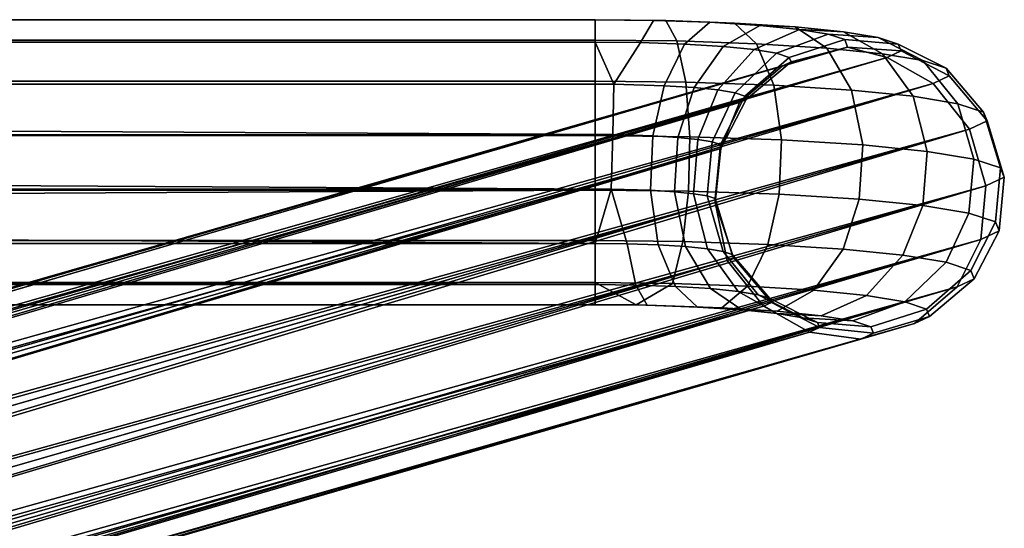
# Model space of a CAD drawing. Header units: millimetres. Extents: x 121 to 706, y -562 to 22.
# Tile 171 of 172: x 602 to 643, y -42 to -20. Entities that reach past the tile are written whole.
import ezdxf

# ---------------------------------------------------------------- set-up
doc = ezdxf.new("R2010")
doc.units = ezdxf.units.MM
doc.header["$MEASUREMENT"] = 0
doc.layers.add('operak', color=7, linetype='Continuous', true_color=0x000000)
doc.layers.add('Výchozí', color=7, linetype='Continuous', true_color=0x000000)

msp = doc.modelspace()

# ---------------------------------------------------------------- meshes
at = {"layer": 'operak'}
mesh = msp.add_polyface(dxfattribs=at)
corners = [(594.577, -41.844, 647.77), (595.195, -42.073, 648.715), (586.187, -44.324, 601.815), (602.419, -47.086, 648.715), (595.195, -42.073, 648.715), (597.461, -42.894, 652.363), (588.34, -38.992, 642.838), (592.296, -40.993, 644.403), (590.144, -40.129, 641.778), (591.789, -40.26, 647.668), (594.577, -41.844, 647.77), (594.214, -41.366, 649.428), (595.195, -42.073, 648.715), (589.921, -39.459, 648.305), (591.273, -39.905, 650.524), (592.249, -40.279, 650.313), (588.08, -39.125, 648.443), (589.35, -39.519, 650.583), (602.55, -43.328, 671.951), (604.551, -44.349, 671.322), (602.083, -43.642, 666.094), (600.166, -42.667, 666.964), (597.17, -41.786, 661.04), (599.198, -42.756, 660.421), (594.306, -40.898, 655.723), (596.313, -41.823, 655.118), (600.56, -42.787, 672.083), (605.665, -44.096, 683.1), (598.159, -42.14, 667.094), (595.168, -41.293, 661.164), (592.329, -40.449, 655.824), (598.619, -42.756, 671.887), (603.782, -44.054, 682.898), (596.209, -42.124, 666.898), (593.222, -41.308, 660.945), (590.412, -40.508, 655.577), (596.755, -43.262, 671.504), (601.97, -44.551, 682.517), (594.355, -42.65, 666.548), (591.361, -41.861, 660.535), (588.585, -41.104, 655.136), (592.607, -43.742, 666.149), (594.996, -44.335, 671.077), (589.615, -42.981, 660.087), (602.607, -44.623, 661.848), (600.422, -43.905, 657.658), (597.461, -42.894, 652.363), (595.195, -42.073, 648.715), (594.214, -41.366, 649.428), (603.487, -44.531, 665.74), (592.249, -40.279, 650.313), (591.273, -39.905, 650.524), (591.789, -40.26, 647.668), (589.35, -39.519, 650.583), (607.588, -44.649, 682.982), (590.716, -45.358, 665.279)]
mesh.append_faces([[corners[k] for k in face] for face in [(0, 1, 2, 2), (3, 4, 5, 5), (6, 7, 8, 8), (9, 10, 7, 7), (11, 12, 10, 10), (7, 6, 9, 9), (11, 10, 9, 9), (13, 14, 15, 9), (16, 17, 14, 13), (18, 19, 20, 21), (22, 21, 23, 23), (24, 22, 25, 25), (26, 27, 18, 18), (28, 26, 21, 21), (29, 28, 22, 22), (30, 29, 24, 24), (31, 32, 26, 26), (33, 31, 28, 28), (34, 33, 29, 29), (35, 34, 30, 30), (36, 37, 31, 31), (38, 36, 33, 33), (39, 38, 34, 34), (40, 39, 35, 35), (41, 42, 38, 38), (43, 41, 39, 39), (44, 45, 23, 23), (46, 47, 48, 48), (25, 45, 46, 46), (19, 49, 20, 20), (48, 25, 46, 46), (23, 20, 44, 44), (25, 23, 45, 45), (25, 50, 24, 24), (24, 51, 30, 30), (25, 52, 50, 50), (48, 52, 25, 25), (35, 30, 53, 53), (13, 9, 6, 6), (21, 20, 23, 23), (22, 23, 25, 25), (27, 54, 18, 18), (26, 18, 21, 21), (28, 21, 22, 22), (29, 22, 24, 24), (32, 27, 26, 26), (31, 26, 28, 28), (33, 28, 29, 29), (34, 29, 30, 30), (37, 32, 31, 31), (36, 31, 33, 33), (38, 33, 34, 34), (39, 34, 35, 35), (42, 36, 38, 38), (41, 38, 39, 39), (55, 41, 43, 43), (50, 51, 24, 24), (51, 53, 30, 30)]])
at = {"layer": 'Výchozí'}
mesh = msp.add_polyface(dxfattribs=at)
corners = [(238.09, -25.984, -3.309), (240.243, -27.731, -3.301), (242.092, -25.227, -3.309), (243.705, -32.26, -8.053), (243.705, -31.425, -5.966), (240.851, -31.656, -5.964), (241.021, -32.475, -8.05), (243.705, -29.725, -4.224), (240.557, -29.975, -4.224), (243.705, -27.474, -3.301), (241.186, -27.519, -15.088), (238.101, -26.025, -15.096), (242.128, -25.268, -15.096), (243.705, -21.396, -5.844), (243.705, -20.473, -8.095), (240.235, -20.706, -8.095), (240.359, -21.621, -5.844), (243.705, -23.138, -4.144), (240.592, -23.347, -4.144), (240.236, -20.714, -10.344), (243.705, -20.481, -10.344), (243.705, -21.316, -12.431), (240.348, -21.542, -12.431), (243.705, -23.015, -14.173), (240.576, -23.226, -14.173), (240.537, -29.854, -14.253), (243.705, -29.603, -14.253), (240.845, -31.577, -12.553), (243.705, -31.345, -12.553), (243.705, -32.268, -10.302), (240.929, -32.51, -10.298), (243.705, -32.26, -8.053), (241.021, -32.475, -8.05), (625.877, -32.26, -8.053), (625.877, -31.425, -5.966), (243.705, -31.425, -5.966), (243.705, -32.26, -8.053), (243.705, -27.474, -3.301), (243.705, -29.725, -4.224), (625.877, -29.725, -4.224), (243.705, -23.138, -4.144), (242.092, -25.227, -3.309), (626.603, -25.225, -3.308), (625.877, -21.396, -5.844), (625.877, -20.473, -8.095), (243.705, -20.473, -8.095), (243.705, -21.396, -5.844), (626.64, -23.138, -4.143), (626.537, -27.474, -3.301), (625.877, -20.481, -10.344), (625.877, -21.316, -12.431), (243.705, -21.316, -12.431), (243.705, -20.481, -10.344), (625.877, -23.015, -14.173), (625.877, -25.267, -15.096), (242.128, -25.268, -15.096), (243.705, -23.015, -14.173), (243.705, -29.603, -14.253), (241.186, -27.519, -15.088), (625.877, -27.515, -15.088), (243.705, -32.268, -10.302), (243.705, -31.345, -12.553), (625.877, -31.345, -12.553), (627.564, -32.268, -10.298), (625.877, -32.26, -8.053), (243.705, -32.26, -8.053), (625.877, -29.603, -14.253), (513.885, -66.371, 363.199), (514.193, -64.33, 362.253), (514.386, -66.143, 360.74), (514.704, -63.302, 364.186), (514.345, -65.682, 365.289), (514.077, -69, 361.694), (513.654, -69.139, 363.907), (514.143, -68.061, 365.91), (513.754, -70.518, 362.819), (513.754, -70.518, 365.003), (514.075, -70.518, 366.119), (514.631, -70.518, 367.194), (513.754, -70.518, 362.819), (514.077, -69, 361.694), (513.754, -475.223, 362.819), (513.754, -70.518, 365.003), (513.654, -69.139, 363.907), (513.754, -475.223, 365.003), (514.855, -64.021, 359.303)]
mesh.append_faces([[corners[k] for k in face] for face in [(0, 1, 2, 2), (3, 4, 5, 6), (4, 7, 8, 5), (2, 1, 9, 9), (7, 9, 1, 8), (10, 11, 12, 12), (13, 14, 15, 16), (17, 13, 16, 18), (19, 20, 21, 22), (22, 21, 23, 24), (20, 19, 15, 14), (25, 10, 26, 26), (27, 28, 29, 30), (29, 31, 32, 30), (25, 26, 28, 27), (33, 34, 35, 36), (37, 38, 39, 39), (34, 39, 38, 35), (40, 41, 42, 42), (43, 44, 45, 46), (47, 43, 46, 40), (41, 37, 48, 48), (49, 50, 51, 52), (53, 54, 55, 56), (50, 53, 56, 51), (57, 58, 59, 59), (60, 61, 62, 62), (63, 64, 65, 60), (66, 62, 61, 57), (54, 59, 58, 55), (44, 49, 52, 45), (67, 68, 69, 69), (70, 68, 67, 71), (69, 72, 73, 67), (67, 73, 74, 71), (73, 72, 75, 75), (74, 73, 76, 76), (74, 77, 78, 78), (74, 76, 77, 77), (79, 80, 81, 81), (82, 83, 84, 84), (0, 2, 18, 18), (18, 2, 17, 17), (11, 24, 12, 12), (24, 23, 12, 12), (68, 85, 69, 69)]])
mesh = msp.add_polyface(dxfattribs=at)
corners = [(628.019, -32.283, -7.805), (630.101, -32.355, -7.044), (629.193, -31.499, -5.174), (627.558, -31.443, -5.771), (627.196, -29.74, -4.071), (628.478, -29.784, -3.603), (626.537, -27.474, -3.301), (628.157, -27.525, -2.756), (626.603, -25.225, -3.308), (628.256, -25.278, -2.74), (628.721, -23.201, -3.464), (626.64, -23.138, -4.143), (627.746, -21.416, -5.627), (629.563, -21.479, -4.963), (628.282, -20.499, -7.816), (630.62, -20.579, -6.962), (631.635, -20.61, -8.968), (628.797, -20.512, -10.005), (629.069, -31.379, -12.183), (632.173, -31.486, -11.049), (631.117, -32.385, -9.05), (627.564, -32.268, -10.298), (630.101, -32.355, -7.044), (628.019, -32.283, -7.805), (630.64, -31.59, -4.208), (629.613, -29.855, -2.845), (629.151, -27.587, -2.093), (629.293, -25.343, -2.048), (629.962, -23.279, -2.636), (631.171, -21.579, -3.89), (630.514, -29.946, -1.873), (629.94, -27.667, -1.241), (630.117, -25.427, -1.159), (630.947, -23.379, -1.573), (630.511, -27.762, -0.231), (630.713, -25.526, -0.105), (625.877, -32.26, -8.053), (625.877, -31.425, -5.966), (625.877, -29.725, -4.224), (625.877, -20.473, -8.095), (625.877, -21.396, -5.844), (625.877, -20.481, -10.344), (629.257, -21.352, -12.039), (629.619, -23.056, -13.738), (625.877, -23.015, -14.173), (625.877, -21.316, -12.431), (625.877, -25.267, -15.096), (629.783, -25.31, -14.643), (629.732, -27.557, -14.641), (625.877, -27.515, -15.088), (629.496, -29.642, -13.833), (625.877, -31.345, -12.553), (625.877, -29.603, -14.253), (632.83, -32.318, 3.553), (634.734, -33.397, 4.071), (519.894, -65.809, 353.915), (633.606, -22.388, 4.737), (631.841, -23.903, 4.021), (518.767, -55.9, 354.478), (637.95, -22.031, 6.183), (636.316, -21.606, 3.984), (523.056, -54.633, 355.992), (525.049, -55.305, 356.577), (639.853, -23.11, 6.701), (520.82, -54.789, 355.25), (642.026, -27.341, 7.011), (641.351, -25.003, 7.011), (527.936, -58.995, 357.17), (641.819, -29.563, 6.735), (528.15, -61.341, 357.019), (639.077, -33.04, 5.517), (640.842, -31.525, 6.234), (526.176, -65.215, 356.014), (636.863, -33.679, 4.737), (521.887, -66.482, 354.5), (634.734, -33.397, 4.071), (524.123, -66.326, 355.242), (527.564, -63.409, 356.635), (526.814, -56.812, 357.01), (625.877, -32.26, -8.053)]
mesh.append_faces([[corners[k] for k in face] for face in [(0, 1, 2, 3), (4, 3, 2, 5), (6, 4, 5, 7), (8, 6, 7, 9), (8, 9, 10, 11), (12, 11, 10, 13), (14, 12, 13, 15), (14, 15, 16, 17), (18, 19, 20, 21), (22, 23, 20, 20), (2, 24, 25, 5), (7, 5, 25, 26), (9, 7, 26, 27), (9, 27, 28, 10), (13, 10, 28, 29), (26, 25, 30, 31), (26, 31, 32, 27), (28, 27, 32, 33), (32, 31, 34, 35), (36, 0, 3, 37), (3, 4, 38, 37), (12, 14, 39, 40), (40, 11, 12, 12), (39, 14, 17, 41), (42, 43, 44, 45), (46, 47, 48, 49), (43, 47, 46, 44), (50, 18, 51, 52), (48, 50, 52, 49), (45, 41, 17, 42), (53, 54, 55, 55), (56, 57, 58, 58), (59, 60, 61, 61), (59, 62, 63, 63), (60, 56, 64, 64), (65, 66, 67, 67), (68, 65, 69, 69), (70, 71, 72, 72), (73, 74, 75, 75), (73, 70, 76, 76), (71, 68, 77, 77), (66, 63, 78, 78), (23, 21, 20, 20), (38, 4, 6, 6), (79, 21, 23, 23), (51, 18, 21, 21)]])
mesh = msp.add_polyface(dxfattribs=at)
corners = [(628.797, -20.512, -10.005), (631.635, -20.61, -8.968), (632.543, -21.465, -10.839), (629.257, -21.352, -12.039), (629.619, -23.056, -13.738), (633.258, -23.181, -12.41), (629.783, -25.31, -14.643), (633.579, -25.44, -13.256), (633.48, -27.686, -13.272), (629.732, -27.557, -14.641), (630.62, -20.579, -6.962), (629.563, -21.479, -4.963), (631.171, -21.579, -3.89), (632.688, -20.708, -5.582), (634.146, -20.767, -7.292), (635.45, -21.647, -8.899), (636.477, -23.382, -10.262), (636.939, -25.65, -11.015), (636.797, -27.893, -11.059), (629.962, -23.279, -2.636), (630.947, -23.379, -1.573), (632.447, -21.708, -2.513), (634.33, -20.875, -3.81), (636.139, -20.969, -5.141), (637.757, -21.881, -6.408), (639.031, -23.641, -7.504), (639.605, -25.92, -8.136), (630.117, -25.427, -1.159), (630.713, -25.526, -0.105), (631.659, -23.497, -0.313), (633.37, -21.862, -0.88), (635.517, -21.072, -1.709), (637.582, -21.208, -2.59), (639.427, -22.158, -3.455), (640.88, -23.948, -4.234), (641.534, -26.24, -4.725), (630.511, -27.762, -0.231), (630.839, -27.869, 0.916), (631.054, -25.638, 1.091), (632.068, -23.631, 1.117), (633.9, -22.035, 0.974), (636.199, -21.295, 0.676), (638.409, -21.479, 0.305), (640.385, -22.472, -0.104), (641.94, -24.296, -0.524), (642.641, -26.603, -0.852), (630.839, -28.035, 2.684), (631.076, -25.804, 2.871), (632.125, -23.77, 2.603), (633.974, -22.216, 2.899), (636.316, -21.606, 3.984), (638.525, -21.762, 3.313), (640.519, -22.799, 3.378), (642.089, -24.657, 3.332), (642.796, -26.981, 3.172), (633.606, -22.388, 4.737), (631.841, -23.903, 4.021), (639.853, -23.11, 6.701), (641.351, -25.003, 7.011), (642.026, -27.341, 7.011), (637.95, -22.031, 6.183)]
mesh.append_faces([[corners[k] for k in face] for face in [(0, 1, 2, 3), (4, 3, 2, 5), (6, 4, 5, 7), (6, 7, 8, 9), (10, 11, 12, 13), (1, 10, 13, 14), (1, 14, 15, 2), (5, 2, 15, 16), (7, 5, 16, 17), (8, 7, 17, 18), (12, 19, 20, 21), (12, 21, 22, 13), (13, 22, 23, 14), (14, 23, 24, 15), (15, 24, 25, 16), (17, 16, 25, 26), (27, 28, 29, 20), (21, 20, 29, 30), (21, 30, 31, 22), (22, 31, 32, 23), (23, 32, 33, 24), (24, 33, 34, 25), (26, 25, 34, 35), (28, 36, 37, 38), (29, 28, 38, 39), (30, 29, 39, 40), (30, 40, 41, 31), (32, 31, 41, 42), (32, 42, 43, 33), (34, 33, 43, 44), (35, 34, 44, 45), (37, 46, 47, 38), (38, 47, 48, 39), (39, 48, 49, 40), (40, 49, 50, 41), (41, 50, 51, 42), (43, 42, 51, 52), (44, 43, 52, 53), (44, 53, 54, 45), (50, 49, 55, 55), (56, 55, 49, 48), (52, 57, 58, 53), (53, 58, 59, 54), (57, 52, 51, 60), (48, 47, 56, 56), (51, 50, 60, 60)]])
mesh = msp.add_polyface(dxfattribs=at)
corners = [(519.894, -65.809, 353.915), (634.734, -33.397, 4.071), (520.699, -66.289, 354.696), (631.332, -30.426, 3.244), (632.83, -32.318, 3.553), (518.128, -64.303, 353.482), (630.839, -28.035, 2.684), (517.007, -62.12, 353.322), (517.138, -63.368, 354.362), (516.319, -61.077, 354.803), (516.793, -59.774, 353.473), (631.076, -25.804, 2.871), (631.841, -23.903, 4.021), (517.378, -57.706, 353.857), (516.566, -58.839, 354.948), (517.971, -56.747, 354.14), (633.606, -22.388, 4.737), (519.736, -55.232, 354.856), (520.82, -54.789, 355.25), (518.767, -55.9, 354.478), (637.95, -22.031, 6.183), (523.056, -54.633, 355.992), (524.079, -54.874, 356.302), (639.853, -23.11, 6.701), (525.049, -55.305, 356.577), (525.983, -55.954, 356.82), (642.026, -27.341, 7.011), (527.936, -58.995, 357.17), (527.69, -60.328, 358.565), (641.819, -29.563, 6.735), (528.15, -61.341, 357.019), (527.587, -62.516, 357.963), (640.842, -31.525, 6.234), (526.707, -64.448, 357.16), (526.176, -65.215, 356.014), (634.734, -33.397, 4.071), (521.887, -66.482, 354.5), (520.699, -66.289, 354.696), (636.863, -33.679, 4.737), (522.831, -66.569, 355.355), (639.077, -33.04, 5.517), (525.011, -65.94, 356.236), (524.123, -66.326, 355.242), (527.564, -63.409, 356.635), (641.351, -25.003, 7.011), (526.814, -56.812, 357.01), (527.045, -57.98, 358.482), (527.045, -57.98, 358.482), (526.133, -59.041, 361.277), (526.769, -61.609, 361.392), (527.69, -60.328, 358.565), (526.837, -63.577, 360.268), (527.587, -62.516, 357.963), (527.936, -58.995, 357.17), (526.707, -64.448, 357.16), (527.564, -63.409, 356.635), (528.15, -61.341, 357.019), (243.705, -27.474, -3.301), (625.877, -29.725, -4.224), (626.537, -27.474, -3.301), (243.705, -23.138, -4.144), (626.603, -25.225, -3.308), (626.64, -23.138, -4.143), (242.092, -25.227, -3.309), (243.705, -29.603, -14.253), (625.877, -27.515, -15.088), (625.877, -29.603, -14.253), (243.705, -32.268, -10.302), (625.877, -31.345, -12.553), (627.564, -32.268, -10.298), (518.743, -65.226, 354.343), (636.316, -21.606, 3.984), (521.95, -54.593, 355.636)]
mesh.append_faces([[corners[k] for k in face] for face in [(0, 1, 2, 2), (3, 4, 5, 5), (6, 3, 7, 7), (3, 5, 8, 8), (6, 7, 9, 9), (6, 9, 10, 10), (11, 6, 10, 10), (12, 11, 13, 13), (11, 10, 14, 14), (12, 13, 15, 15), (16, 17, 18, 18), (12, 15, 19, 19), (20, 21, 22, 22), (23, 24, 25, 25), (20, 22, 24, 24), (26, 27, 28, 28), (29, 30, 31, 31), (32, 33, 34, 34), (35, 36, 37, 37), (38, 39, 36, 36), (40, 41, 42, 42), (32, 43, 33, 33), (44, 45, 46, 46), (47, 48, 49, 50), (50, 49, 51, 52), (47, 50, 53, 53), (52, 54, 55, 55), (50, 52, 56, 56), (57, 58, 59, 59), (60, 61, 62, 62), (63, 59, 61, 61), (64, 65, 66, 66), (67, 68, 69, 69), (4, 0, 70, 70), (4, 70, 5, 5), (3, 8, 7, 7), (11, 14, 13, 13), (16, 19, 17, 17), (71, 72, 21, 21), (71, 18, 72, 72), (44, 46, 27, 27), (26, 28, 30, 30), (40, 34, 41, 41), (38, 42, 39, 39), (29, 31, 43, 43), (23, 25, 45, 45)]])
mesh = msp.add_polyface(dxfattribs=at)
corners = [(629.732, -27.557, -14.641), (633.48, -27.686, -13.272), (633.015, -29.763, -12.548), (629.496, -29.642, -13.833), (629.069, -31.379, -12.183), (632.173, -31.486, -11.049), (629.193, -31.499, -5.174), (630.101, -32.355, -7.044), (631.944, -32.47, -5.815), (630.64, -31.59, -4.208), (636.797, -27.893, -11.059), (636.128, -29.958, -10.471), (634.919, -31.658, -9.217), (633.402, -32.528, -7.525), (631.117, -32.385, -9.05), (631.944, -32.47, -5.815), (630.101, -32.355, -7.044), (633.406, -32.618, -4.236), (631.788, -31.706, -2.969), (630.514, -29.946, -1.873), (629.613, -29.855, -2.845), (636.939, -25.65, -11.015), (639.605, -25.92, -8.136), (639.428, -28.16, -8.218), (638.598, -30.208, -7.804), (637.098, -31.878, -6.864), (635.215, -32.712, -5.567), (633.406, -32.618, -4.236), (634.464, -32.794, -2.365), (632.618, -31.844, -1.5), (631.165, -30.054, -0.721), (630.511, -27.762, -0.231), (629.94, -27.667, -1.241), (641.534, -26.24, -4.725), (641.333, -28.476, -4.85), (640.386, -30.505, -4.642), (638.675, -32.14, -4.075), (636.528, -32.93, -3.246), (634.464, -32.794, -2.365), (635.071, -32.993, -0.241), (633.095, -32, 0.168), (631.539, -30.177, 0.587), (630.839, -27.869, 0.916), (642.641, -26.603, -0.852), (642.425, -28.834, -1.027), (641.412, -30.841, -1.053), (639.58, -32.437, -0.91), (637.281, -33.177, -0.612), (635.071, -32.993, -0.241), (635.156, -33.2, 1.965), (633.162, -32.163, 1.9), (631.592, -30.304, 1.947), (630.839, -28.035, 2.684), (642.796, -26.981, 3.172), (642.579, -29.207, 2.945), (641.556, -31.191, 2.675), (639.707, -32.745, 2.379), (637.386, -33.434, 2.125), (635.156, -33.2, 1.965), (634.734, -33.397, 4.071), (632.83, -32.318, 3.553), (631.332, -30.426, 3.244), (642.026, -27.341, 7.011), (641.819, -29.563, 6.735), (640.842, -31.525, 6.234), (639.077, -33.04, 5.517), (636.863, -33.679, 4.737), (634.734, -33.397, 4.071)]
mesh.append_faces([[corners[k] for k in face] for face in [(0, 1, 2, 3), (4, 3, 2, 5), (6, 7, 8, 9), (1, 10, 11, 2), (5, 2, 11, 12), (5, 12, 13, 14), (14, 13, 15, 16), (8, 17, 18, 9), (9, 18, 19, 20), (21, 22, 23, 10), (10, 23, 24, 11), (12, 11, 24, 25), (13, 12, 25, 26), (13, 26, 27, 15), (18, 17, 28, 29), (18, 29, 30, 19), (19, 30, 31, 32), (22, 33, 34, 23), (24, 23, 34, 35), (24, 35, 36, 25), (25, 36, 37, 26), (26, 37, 38, 27), (28, 39, 40, 29), (30, 29, 40, 41), (31, 30, 41, 42), (33, 43, 44, 34), (35, 34, 44, 45), (36, 35, 45, 46), (37, 36, 46, 47), (38, 37, 47, 48), (40, 39, 49, 50), (41, 40, 50, 51), (42, 41, 51, 52), (44, 43, 53, 54), (44, 54, 55, 45), (45, 55, 56, 46), (46, 56, 57, 47), (47, 57, 58, 48), (49, 59, 60, 50), (60, 61, 51, 50), (62, 63, 54, 53), (64, 65, 56, 55), (57, 66, 67, 58), (56, 65, 66, 57), (63, 64, 55, 54), (51, 61, 52, 52)]])

doc.saveas('drawing.dxf')
